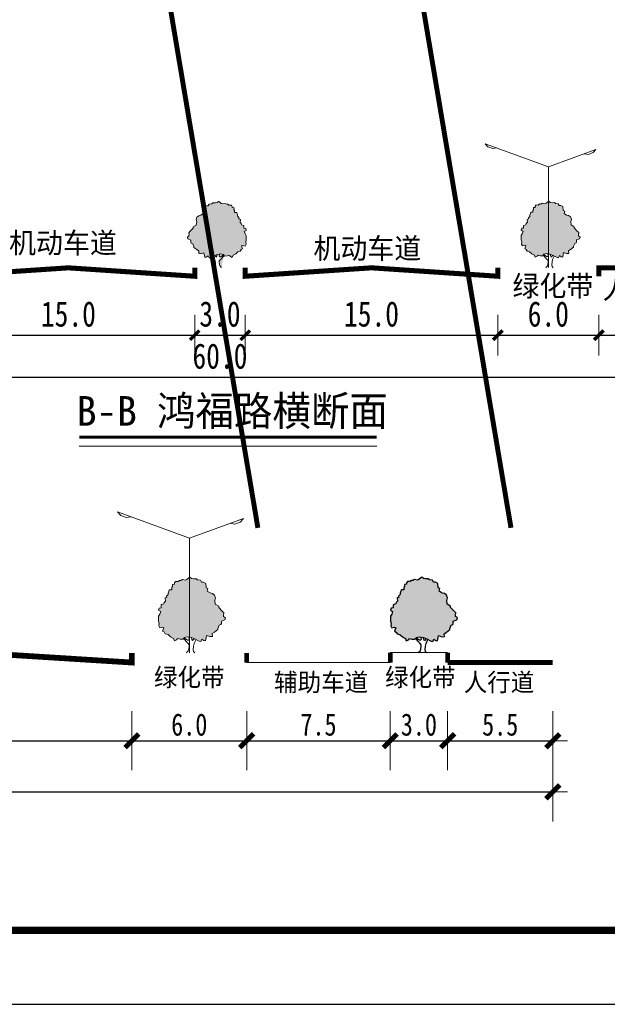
# Model space of a CAD drawing. Extents: x 38389316 to 38391210, y 2479116 to 2480544.
# Tile 4 of 68: x 38389596 to 38389716, y 2479219 to 2479419. Entities that reach past the tile are written whole.
import ezdxf
from ezdxf.enums import TextEntityAlignment as Align

# ---------------------------------------------------------------- set-up
doc = ezdxf.new("R2010")
doc.units = 0
doc.header["$LTSCALE"] = 2
doc.layers.get('0').update_dxf_attribs({"linetype": 'CONTINUOUS', "lineweight": 9})
doc.layers.get('Defpoints').update_dxf_attribs({"linetype": 'CONTINUOUS', "lineweight": 9})
for name, color, linetype in [('110kv高压线', 181, 'CONTINUOUS'), ('DL_道路标注', 7, 'CONTINUOUS'), ('GCD', 8, 'CONTINUOUS'), ('PUB_TITLE', 4, 'CONTINUOUS'), ('修改', 6, 'CONTINUOUS'), ('图例', 3, 'CONTINUOUS'), ('远期红线', 30, 'CONTINUOUS')]:
    doc.layers.add(name, color=color, linetype=linetype)
doc.layers.add('DM-横断面', color=7, linetype='CONTINUOUS', lineweight=9)
doc.styles.add('DIMST', font='txt', dxfattribs={"width": 0.8})
doc.dimstyles.new('ISO-25', dxfattribs={"dimtxt": 3.5, "dimasz": 2.5, "dimexe": 1.25, "dimexo": 0.625, "dimtad": 1, "dimtxsty": 'Standard', "dimblk": 'ARCHTICK', "dimcen": 2.5, "dimadec": 0, "dimazin": 0, "dimtfac": 1, "dimtmove": 0, "dimatfit": 3, "dimfxl": 1, "dimarcsym": 0})

# ---------------------------------------------------------------- blocks, each defined once
blk = doc.blocks.new('路灯')
for p, q in [((-0.008, 5.999), (3.751, 7.367)), ((3.751, 7.367), (3.585, 7.179)), ((-2.827, 7.025), (-0.008, 5.999)), ((-2.662, 6.837), (-2.827, 7.025)), ((-2.38, 6.734), (-2.662, 6.837)), ((-2.133, 6.772), (-2.38, 6.734)), ((3.304, 7.076), (3.056, 7.114)), ((3.585, 7.179), (3.304, 7.076))]:
    blk.add_line(p, q)
at = {"const_width": 0.05}
blk.add_lwpolyline([(-0.008, 0), (-0.008, 5.999)], dxfattribs=at)
at = {"color": 0}
blk.add_lwpolyline([(-1.372, 2.884), (-1.325, 3.022), (-1.208, 3.102), (-1.09, 3.131), (-0.942, 3.23), (-0.974, 3.359), (-0.876, 3.408), (-0.866, 3.635), (-0.741, 3.695), (-0.642, 3.696), (-0.584, 3.795), (-0.427, 3.815), (-0.369, 3.875), (-0.22, 3.865), (-0.113, 3.885), (-0.035, 3.956), (0.027, 3.926), (0.126, 3.839), (0.205, 3.801), (0.362, 3.83), (0.449, 3.783), (0.508, 3.792), (0.579, 3.733), (0.607, 3.725), (0.725, 3.735), (0.776, 3.656), (0.777, 3.589), (0.883, 3.579), (0.876, 3.472), (0.915, 3.413), (0.916, 3.295), (1.043, 3.296), (1.063, 3.218), (1.095, 3.128), (1.104, 3.05), (1.183, 2.963), (1.175, 2.904), (1.262, 2.874), (1.244, 2.708), (1.315, 2.639), (1.335, 2.56), (1.473, 2.522), (1.474, 2.356), (1.581, 2.346), (1.613, 2.228), (1.495, 2.16), (1.544, 2.02), (1.604, 1.914), (1.606, 1.666), (1.579, 1.54), (1.599, 1.411), (1.541, 1.304), (1.392, 1.342), (1.325, 1.31), (1.394, 1.134), (1.307, 1.094), (1.257, 0.995), (1.112, 0.955), (0.983, 0.836), (0.827, 0.756), (0.78, 0.63), (0.67, 0.688), (0.611, 0.746), (0.485, 0.714), (0.327, 0.713), (0.256, 0.811), (0.11, 0.849), (-0.109, 0.808), (-0.285, 0.728), (-0.481, 0.639), (-0.52, 0.608), (-0.598, 0.599), (-0.658, 0.725), (-0.764, 0.645), (-0.854, 0.636), (-0.884, 0.813), (-0.904, 0.911), (-1.081, 0.851), (-1.21, 0.858), (-1.2, 1.007), (-1.318, 1.093), (-1.496, 1.221), (-1.497, 1.28), (-1.568, 1.445), (-1.656, 1.484), (-1.676, 1.543), (-1.676, 1.652), (-1.854, 1.729), (-1.886, 1.827), (-1.796, 1.907), (-1.788, 1.966), (-1.809, 2.095), (-1.72, 2.182), (-1.536, 2.372), (-1.537, 2.439), (-1.361, 2.55), (-1.331, 2.747)], close=True, dxfattribs=at)
for points in [[(-0.29, 0), (-0.221, 0.08), (-0.21, 0.17), (-0.223, 0.346), (-0.252, 0.492), (-0.352, 0.699)], [(-0.254, 0.728), (-0.206, 0.681), (-0.175, 0.642), (-0.128, 0.709), (-0.109, 0.808)], [(0.151, 0), (0.116, 0.054), (0.057, 0.102), (0.025, 0.2), (0.004, 0.348), (0.004, 0.427), (0.082, 0.515), (0.179, 0.614), (0.218, 0.664), (0.296, 0.752)], [(0.02, 0.809), (0.01, 0.711), (0.022, 0.671), (0.1, 0.672), (0.268, 0.783)]]:
    blk.add_lwpolyline(points, dxfattribs=at)
blk = doc.blocks.new('尺寸线1')
for p, q in [((0, 120), (0, -120)), ((-60, 0), (60, 0))]:
    blk.add_line(p, q)
at = {"const_width": 20}
blk.add_lwpolyline([(-28, -28), (28, 28)], dxfattribs=at)
blk = doc.blocks.new('*D42')
at = {"layer": 'Defpoints', "color": 0, "transparency": 16777216}
for p in [(564.72, 684.54), (626.93, 684.54), (626.93, 684.54)]:
    blk.add_point(p, dxfattribs=at)
at = {"layer": 'DM-横断面', "color": 0, "lineweight": -2, "transparency": 16777216}
blk.add_line((564.77, 684.54), (626.88, 684.54), dxfattribs=at)
at = {"layer": 'DM-横断面', "color": 0, "lineweight": -2, "transparency": 16777216, "xscale": 0.05, "yscale": 0.05, "zscale": 0.05, "rotation": 180}
blk.add_blockref('尺寸线1', (564.72, 684.54), dxfattribs=at)
at = {"layer": 'DM-横断面', "color": 0, "lineweight": -2, "transparency": 16777216, "xscale": 0.05, "yscale": 0.05, "zscale": 0.05}
blk.add_blockref('尺寸线1', (626.93, 684.54), dxfattribs=at)
at = {"layer": 'DM-横断面', "color": 0, "transparency": 16777216, "insert": (595.82, 687.79), "char_height": 4.5, "attachment_point": 5, "style": 'DIMST'}
blk.add_mtext('16.0', dxfattribs=at)
blk = doc.blocks.new('*D43')
at = {"layer": 'Defpoints', "color": 0, "transparency": 16777216}
for p in [(626.93, 684.54), (650.26, 684.54), (650.26, 684.54)]:
    blk.add_point(p, dxfattribs=at)
at = {"layer": 'DM-横断面', "color": 0, "lineweight": -2, "transparency": 16777216}
blk.add_line((626.98, 684.54), (650.21, 684.54), dxfattribs=at)
at = {"layer": 'DM-横断面', "color": 0, "lineweight": -2, "transparency": 16777216, "xscale": 0.05, "yscale": 0.05, "zscale": 0.05, "rotation": 180}
blk.add_blockref('尺寸线1', (626.93, 684.54), dxfattribs=at)
at = {"layer": 'DM-横断面', "color": 0, "lineweight": -2, "transparency": 16777216, "xscale": 0.05, "yscale": 0.05, "zscale": 0.05}
blk.add_blockref('尺寸线1', (650.26, 684.54), dxfattribs=at)
at = {"layer": 'DM-横断面', "color": 0, "transparency": 16777216, "insert": (638.59, 687.79), "char_height": 4.5, "attachment_point": 5, "style": 'DIMST'}
blk.add_mtext('6.0', dxfattribs=at)
blk = doc.blocks.new('*D44')
at = {"layer": 'Defpoints', "color": 0, "transparency": 16777216}
for p in [(650.26, 684.54), (679.42, 684.54), (679.42, 684.54)]:
    blk.add_point(p, dxfattribs=at)
at = {"layer": 'DM-横断面', "color": 0, "lineweight": -2, "transparency": 16777216}
blk.add_line((650.31, 684.54), (679.37, 684.54), dxfattribs=at)
at = {"layer": 'DM-横断面', "color": 0, "lineweight": -2, "transparency": 16777216, "xscale": 0.05, "yscale": 0.05, "zscale": 0.05, "rotation": 180}
blk.add_blockref('尺寸线1', (650.26, 684.54), dxfattribs=at)
at = {"layer": 'DM-横断面', "color": 0, "lineweight": -2, "transparency": 16777216, "xscale": 0.05, "yscale": 0.05, "zscale": 0.05}
blk.add_blockref('尺寸线1', (679.42, 684.54), dxfattribs=at)
at = {"layer": 'DM-横断面', "color": 0, "transparency": 16777216, "insert": (664.84, 687.79), "char_height": 4.5, "attachment_point": 5, "style": 'DIMST'}
blk.add_mtext('7.5', dxfattribs=at)
blk = doc.blocks.new('*D45')
at = {"layer": 'Defpoints', "color": 0, "transparency": 16777216}
for p in [(401.42, 674.16), (712.46, 674.16), (712.46, 674.16)]:
    blk.add_point(p, dxfattribs=at)
at = {"layer": 'DM-横断面', "color": 0, "lineweight": -2, "transparency": 16777216}
blk.add_line((401.47, 674.16), (712.41, 674.16), dxfattribs=at)
at = {"layer": 'DM-横断面', "color": 0, "lineweight": -2, "transparency": 16777216, "xscale": 0.05, "yscale": 0.05, "zscale": 0.05, "rotation": 180}
blk.add_blockref('尺寸线1', (401.42, 674.16), dxfattribs=at)
at = {"layer": 'DM-横断面', "color": 0, "lineweight": -2, "transparency": 16777216, "xscale": 0.05, "yscale": 0.05, "zscale": 0.05}
blk.add_blockref('尺寸线1', (712.46, 674.16), dxfattribs=at)
at = {"layer": 'DM-横断面', "color": 0, "transparency": 16777216, "insert": (556.94, 679.29), "char_height": 4.5, "attachment_point": 5, "style": 'DIMST'}
blk.add_mtext('80.0', dxfattribs=at)
blk = doc.blocks.new('*D48')
at = {"layer": 'Defpoints', "color": 0, "transparency": 16777216}
for p in [(679.42, 684.54), (691.08, 684.54), (691.08, 684.54)]:
    blk.add_point(p, dxfattribs=at)
at = {"layer": 'DM-横断面', "color": 0, "lineweight": -2, "transparency": 16777216}
blk.add_line((679.47, 684.54), (691.03, 684.54), dxfattribs=at)
at = {"layer": 'DM-横断面', "color": 0, "lineweight": -2, "transparency": 16777216, "xscale": 0.05, "yscale": 0.05, "zscale": 0.05, "rotation": 180}
blk.add_blockref('尺寸线1', (679.42, 684.54), dxfattribs=at)
at = {"layer": 'DM-横断面', "color": 0, "lineweight": -2, "transparency": 16777216, "xscale": 0.05, "yscale": 0.05, "zscale": 0.05}
blk.add_blockref('尺寸线1', (691.08, 684.54), dxfattribs=at)
at = {"layer": 'DM-横断面', "color": 0, "transparency": 16777216, "insert": (685.25, 687.79), "char_height": 4.5, "attachment_point": 5, "style": 'DIMST'}
blk.add_mtext('3.0', dxfattribs=at)
blk = doc.blocks.new('*D49')
at = {"layer": 'Defpoints', "color": 0, "transparency": 16777216}
for p in [(691.08, 684.54), (712.46, 684.54), (712.46, 684.54)]:
    blk.add_point(p, dxfattribs=at)
at = {"layer": 'DM-横断面', "color": 0, "lineweight": -2, "transparency": 16777216}
blk.add_line((691.13, 684.54), (712.41, 684.54), dxfattribs=at)
at = {"layer": 'DM-横断面', "color": 0, "lineweight": -2, "transparency": 16777216, "xscale": 0.05, "yscale": 0.05, "zscale": 0.05, "rotation": 180}
blk.add_blockref('尺寸线1', (691.08, 684.54), dxfattribs=at)
at = {"layer": 'DM-横断面', "color": 0, "lineweight": -2, "transparency": 16777216, "xscale": 0.05, "yscale": 0.05, "zscale": 0.05}
blk.add_blockref('尺寸线1', (712.46, 684.54), dxfattribs=at)
at = {"layer": 'DM-横断面', "color": 0, "transparency": 16777216, "insert": (701.77, 687.79), "char_height": 4.5, "attachment_point": 5, "style": 'DIMST'}
blk.add_mtext('5.5', dxfattribs=at)
blk = doc.blocks.new('*D21')
at = {"layer": 'Defpoints', "color": 0, "transparency": 16777216}
for p in [(38391315.62, 2479488.24), (38391345.62, 2479488.24), (38391345.62, 2479488.24)]:
    blk.add_point(p, dxfattribs=at)
at = {"layer": 'DM-横断面', "color": 0, "lineweight": -2, "transparency": 16777216}
blk.add_line((38391315.66, 2479488.24), (38391345.58, 2479488.24), dxfattribs=at)
at = {"layer": 'DM-横断面', "color": 0, "lineweight": -2, "transparency": 16777216, "xscale": 0.04, "yscale": 0.04, "zscale": 0.04, "rotation": 180}
blk.add_blockref('尺寸线1', (38391315.62, 2479488.24), dxfattribs=at)
at = {"layer": 'DM-横断面', "color": 0, "lineweight": -2, "transparency": 16777216, "xscale": 0.04, "yscale": 0.04, "zscale": 0.04}
blk.add_blockref('尺寸线1', (38391345.62, 2479488.24), dxfattribs=at)
at = {"layer": 'DM-横断面', "color": 0, "transparency": 16777216, "insert": (38391330.62, 2479493.24), "char_height": 6, "attachment_point": 5, "style": 'DIMST'}
blk.add_mtext('7.5', dxfattribs=at)
blk = doc.blocks.new('*D22')
at = {"layer": 'Defpoints', "color": 0, "transparency": 16777216}
for p in [(38391345.62, 2479488.24), (38391369.62, 2479488.24), (38391369.62, 2479488.24)]:
    blk.add_point(p, dxfattribs=at)
at = {"layer": 'DM-横断面', "color": 0, "lineweight": -2, "transparency": 16777216}
blk.add_line((38391345.66, 2479488.24), (38391369.58, 2479488.24), dxfattribs=at)
at = {"layer": 'DM-横断面', "color": 0, "lineweight": -2, "transparency": 16777216, "xscale": 0.04, "yscale": 0.04, "zscale": 0.04, "rotation": 180}
blk.add_blockref('尺寸线1', (38391345.62, 2479488.24), dxfattribs=at)
at = {"layer": 'DM-横断面', "color": 0, "lineweight": -2, "transparency": 16777216, "xscale": 0.04, "yscale": 0.04, "zscale": 0.04}
blk.add_blockref('尺寸线1', (38391369.62, 2479488.24), dxfattribs=at)
at = {"layer": 'DM-横断面', "color": 0, "transparency": 16777216, "insert": (38391357.62, 2479493.24), "char_height": 6, "attachment_point": 5, "style": 'DIMST'}
blk.add_mtext('6.0', dxfattribs=at)
blk = doc.blocks.new('*D23')
at = {"layer": 'Defpoints', "color": 0, "transparency": 16777216}
for p in [(38391369.62, 2479488.24), (38391429.62, 2479488.24), (38391429.62, 2479488.24)]:
    blk.add_point(p, dxfattribs=at)
at = {"layer": 'DM-横断面', "color": 0, "lineweight": -2, "transparency": 16777216}
blk.add_line((38391369.66, 2479488.24), (38391429.58, 2479488.24), dxfattribs=at)
at = {"layer": 'DM-横断面', "color": 0, "lineweight": -2, "transparency": 16777216, "xscale": 0.04, "yscale": 0.04, "zscale": 0.04, "rotation": 180}
blk.add_blockref('尺寸线1', (38391369.62, 2479488.24), dxfattribs=at)
at = {"layer": 'DM-横断面', "color": 0, "lineweight": -2, "transparency": 16777216, "xscale": 0.04, "yscale": 0.04, "zscale": 0.04}
blk.add_blockref('尺寸线1', (38391429.62, 2479488.24), dxfattribs=at)
at = {"layer": 'DM-横断面', "color": 0, "transparency": 16777216, "insert": (38391399.62, 2479493.24), "char_height": 6, "attachment_point": 5, "style": 'DIMST'}
blk.add_mtext('15.0', dxfattribs=at)
blk = doc.blocks.new('*D24')
at = {"layer": 'Defpoints', "color": 0, "transparency": 16777216}
for p in [(38391429.62, 2479488.24), (38391441.62, 2479488.24), (38391441.62, 2479488.24)]:
    blk.add_point(p, dxfattribs=at)
at = {"layer": 'DM-横断面', "color": 0, "lineweight": -2, "transparency": 16777216}
for p, q in [((38391429.58, 2479488.24), (38391429.54, 2479488.24)), ((38391429.62, 2479488.24), (38391441.62, 2479488.24)), ((38391441.66, 2479488.24), (38391441.7, 2479488.24))]:
    blk.add_line(p, q, dxfattribs=at)
at = {"layer": 'DM-横断面', "color": 0, "lineweight": -2, "transparency": 16777216, "xscale": 0.04, "yscale": 0.04, "zscale": 0.04}
blk.add_blockref('尺寸线1', (38391429.62, 2479488.24), dxfattribs=at)
at = {"layer": 'DM-横断面', "color": 0, "lineweight": -2, "transparency": 16777216, "xscale": 0.04, "yscale": 0.04, "zscale": 0.04, "rotation": 180}
blk.add_blockref('尺寸线1', (38391441.62, 2479488.24), dxfattribs=at)
at = {"layer": 'DM-横断面', "color": 0, "transparency": 16777216, "insert": (38391435.62, 2479493.24), "char_height": 6, "attachment_point": 5, "style": 'DIMST'}
blk.add_mtext('3.0', dxfattribs=at)
blk = doc.blocks.new('*D25')
at = {"layer": 'Defpoints', "color": 0, "transparency": 16777216}
for p in [(38391441.62, 2479488.24), (38391501.62, 2479488.24), (38391501.62, 2479488.24)]:
    blk.add_point(p, dxfattribs=at)
at = {"layer": 'DM-横断面', "color": 0, "lineweight": -2, "transparency": 16777216}
blk.add_line((38391441.66, 2479488.24), (38391501.58, 2479488.24), dxfattribs=at)
at = {"layer": 'DM-横断面', "color": 0, "lineweight": -2, "transparency": 16777216, "xscale": 0.04, "yscale": 0.04, "zscale": 0.04, "rotation": 180}
blk.add_blockref('尺寸线1', (38391441.62, 2479488.24), dxfattribs=at)
at = {"layer": 'DM-横断面', "color": 0, "lineweight": -2, "transparency": 16777216, "xscale": 0.04, "yscale": 0.04, "zscale": 0.04}
blk.add_blockref('尺寸线1', (38391501.62, 2479488.24), dxfattribs=at)
at = {"layer": 'DM-横断面', "color": 0, "transparency": 16777216, "insert": (38391471.62, 2479493.24), "char_height": 6, "attachment_point": 5, "style": 'DIMST'}
blk.add_mtext('15.0', dxfattribs=at)
blk = doc.blocks.new('*D26')
at = {"layer": 'Defpoints', "color": 0, "transparency": 16777216}
for p in [(38391501.62, 2479488.24), (38391525.62, 2479488.24), (38391525.62, 2479488.24)]:
    blk.add_point(p, dxfattribs=at)
at = {"layer": 'DM-横断面', "color": 0, "lineweight": -2, "transparency": 16777216}
blk.add_line((38391501.66, 2479488.24), (38391525.58, 2479488.24), dxfattribs=at)
at = {"layer": 'DM-横断面', "color": 0, "lineweight": -2, "transparency": 16777216, "xscale": 0.04, "yscale": 0.04, "zscale": 0.04, "rotation": 180}
blk.add_blockref('尺寸线1', (38391501.62, 2479488.24), dxfattribs=at)
at = {"layer": 'DM-横断面', "color": 0, "lineweight": -2, "transparency": 16777216, "xscale": 0.04, "yscale": 0.04, "zscale": 0.04}
blk.add_blockref('尺寸线1', (38391525.62, 2479488.24), dxfattribs=at)
at = {"layer": 'DM-横断面', "color": 0, "transparency": 16777216, "insert": (38391513.62, 2479493.24), "char_height": 6, "attachment_point": 5, "style": 'DIMST'}
blk.add_mtext('6.0', dxfattribs=at)
blk = doc.blocks.new('*D27')
at = {"layer": 'Defpoints', "color": 0, "transparency": 16777216}
for p in [(38391525.62, 2479488.24), (38391555.62, 2479488.24), (38391555.62, 2479488.24)]:
    blk.add_point(p, dxfattribs=at)
at = {"layer": 'DM-横断面', "color": 0, "lineweight": -2, "transparency": 16777216}
blk.add_line((38391525.66, 2479488.24), (38391555.58, 2479488.24), dxfattribs=at)
at = {"layer": 'DM-横断面', "color": 0, "lineweight": -2, "transparency": 16777216, "xscale": 0.04, "yscale": 0.04, "zscale": 0.04, "rotation": 180}
blk.add_blockref('尺寸线1', (38391525.62, 2479488.24), dxfattribs=at)
at = {"layer": 'DM-横断面', "color": 0, "lineweight": -2, "transparency": 16777216, "xscale": 0.04, "yscale": 0.04, "zscale": 0.04}
blk.add_blockref('尺寸线1', (38391555.62, 2479488.24), dxfattribs=at)
at = {"layer": 'DM-横断面', "color": 0, "transparency": 16777216, "insert": (38391540.62, 2479493.24), "char_height": 6, "attachment_point": 5, "style": 'DIMST'}
blk.add_mtext('7.5', dxfattribs=at)
blk = doc.blocks.new('*D28')
at = {"layer": 'Defpoints', "color": 0, "transparency": 16777216}
for p in [(38391315.62, 2479478.24), (38391555.62, 2479478.24), (38391555.62, 2479478.24)]:
    blk.add_point(p, dxfattribs=at)
at = {"layer": 'DM-横断面', "color": 0, "lineweight": -2, "transparency": 16777216}
blk.add_line((38391315.66, 2479478.24), (38391555.58, 2479478.24), dxfattribs=at)
at = {"layer": 'DM-横断面', "color": 0, "lineweight": -2, "transparency": 16777216, "xscale": 0.04, "yscale": 0.04, "zscale": 0.04, "rotation": 180}
blk.add_blockref('尺寸线1', (38391315.62, 2479478.24), dxfattribs=at)
at = {"layer": 'DM-横断面', "color": 0, "lineweight": -2, "transparency": 16777216, "xscale": 0.04, "yscale": 0.04, "zscale": 0.04}
blk.add_blockref('尺寸线1', (38391555.62, 2479478.24), dxfattribs=at)
at = {"layer": 'DM-横断面', "color": 0, "transparency": 16777216, "insert": (38391435.62, 2479483.24), "char_height": 6, "attachment_point": 5, "style": 'DIMST'}
blk.add_mtext('60.0', dxfattribs=at)
blk = doc.blocks.new('道路树')
at = {"color": 0}
blk.add_lwpolyline([(-1.372, 2.884), (-1.325, 3.022), (-1.208, 3.102), (-1.09, 3.131), (-0.942, 3.23), (-0.974, 3.359), (-0.876, 3.408), (-0.866, 3.635), (-0.741, 3.695), (-0.642, 3.696), (-0.584, 3.795), (-0.427, 3.815), (-0.369, 3.875), (-0.22, 3.865), (-0.113, 3.885), (-0.035, 3.956), (0.027, 3.926), (0.126, 3.839), (0.205, 3.801), (0.362, 3.83), (0.449, 3.783), (0.508, 3.792), (0.579, 3.733), (0.607, 3.725), (0.725, 3.735), (0.776, 3.656), (0.777, 3.589), (0.883, 3.579), (0.876, 3.472), (0.915, 3.413), (0.916, 3.295), (1.043, 3.296), (1.063, 3.218), (1.095, 3.128), (1.104, 3.05), (1.183, 2.963), (1.175, 2.904), (1.262, 2.874), (1.244, 2.708), (1.315, 2.639), (1.335, 2.56), (1.473, 2.522), (1.474, 2.356), (1.581, 2.346), (1.613, 2.228), (1.495, 2.16), (1.544, 2.02), (1.604, 1.914), (1.606, 1.666), (1.579, 1.54), (1.599, 1.411), (1.541, 1.304), (1.392, 1.342), (1.325, 1.31), (1.394, 1.134), (1.307, 1.094), (1.257, 0.995), (1.112, 0.955), (0.983, 0.836), (0.827, 0.756), (0.78, 0.63), (0.67, 0.688), (0.611, 0.746), (0.485, 0.714), (0.327, 0.713), (0.256, 0.811), (0.11, 0.849), (-0.109, 0.808), (-0.285, 0.728), (-0.481, 0.639), (-0.52, 0.608), (-0.598, 0.599), (-0.658, 0.725), (-0.764, 0.645), (-0.854, 0.636), (-0.884, 0.813), (-0.904, 0.911), (-1.081, 0.851), (-1.21, 0.858), (-1.2, 1.007), (-1.318, 1.093), (-1.496, 1.221), (-1.497, 1.28), (-1.568, 1.445), (-1.656, 1.484), (-1.676, 1.543), (-1.676, 1.652), (-1.854, 1.729), (-1.886, 1.827), (-1.796, 1.907), (-1.788, 1.966), (-1.809, 2.095), (-1.72, 2.182), (-1.536, 2.372), (-1.537, 2.439), (-1.361, 2.55), (-1.331, 2.747)], close=True, dxfattribs=at)
for points in [[(-0.279, 0.012), (-0.221, 0.08), (-0.21, 0.17), (-0.223, 0.346), (-0.252, 0.492), (-0.352, 0.699)], [(-0.254, 0.728), (-0.206, 0.681), (-0.175, 0.642), (-0.128, 0.709), (-0.109, 0.808)], [(0.136, 0.024), (0.116, 0.054), (0.057, 0.102), (0.025, 0.2), (0.004, 0.348), (0.004, 0.427), (0.082, 0.515), (0.179, 0.614), (0.218, 0.664), (0.296, 0.752)], [(0.02, 0.809), (0.01, 0.711), (0.022, 0.671), (0.1, 0.672), (0.268, 0.783)]]:
    blk.add_lwpolyline(points, dxfattribs=at)
blk = doc.blocks.new('A$C36B43F05')
at = {"layer": 'PUB_TITLE'}
blk.add_lwpolyline([(0, 0), (126150, 0), (126150, 178350), (0, 178350)], close=True, dxfattribs=at)
at = {"layer": 'PUB_TITLE', "const_width": 150}
blk.add_lwpolyline([(1500, 1500), (124650, 1500), (124650, 174600), (1500, 174600)], close=True, dxfattribs=at)
blk = doc.blocks.new('A$C25026723')
at = {"layer": '修改'}
blk.add_blockref('A$C36B43F05', (0, 0), dxfattribs=at)
blk = doc.blocks.new('A-A-1')
h = blk.add_hatch(color=94)
h.dxf.hatch_style = 1
h.paths.add_polyline_path([(638.62, 717.7), (638.49, 717.63), (637.91, 717.12), (637.19, 717.26), (636.85, 717.07), (636.62, 717.11), (636.3, 716.84), (635.77, 716.89), (635.58, 716.58), (635.57, 716.32), (635.16, 716.28), (635.19, 715.86), (635.03, 715.64), (635.03, 715.18), (634.54, 715.18), (634.46, 714.88), (634.34, 714.53), (634.3, 714.22), (633.99, 713.89), (634.02, 713.66), (633.68, 713.54), (633.76, 712.9), (633.48, 712.62), (633.4, 712.32), (632.87, 712.17), (632.86, 711.53), (632.45, 711.49), (632.32, 711.03), (632.78, 710.76), (632.59, 710.22), (632.36, 709.81), (632.35, 708.85), (632.45, 708.35), (632.37, 707.85), (632.6, 707.44), (633.18, 707.58), (633.44, 707.46), (633.17, 706.78), (633.51, 706.62), (633.7, 706.24), (634.27, 706.08), (634.77, 705.62), (635.38, 705.31), (635.56, 704.81), (635.99, 705.04), (636.22, 705.27), (636.71, 705.14), (637.32, 705.14), (637.6, 705.52), (638.16, 705.67), (638.62, 705.58)])
h.paths.add_polyline_path([(644.57, 711.85), (643.88, 712.28), (643.77, 713.05), (643.93, 713.58), (643.74, 714.12), (643.29, 714.43), (642.83, 714.54), (642.25, 714.93), (642.38, 715.43), (642, 715.61), (641.96, 716.5), (641.47, 716.73), (641.09, 716.74), (640.86, 717.12), (640.25, 717.2), (640.03, 717.43), (639.14, 717.37), (638.73, 717.75), (638.62, 717.7), (638.62, 705.58), (639.01, 705.51), (639.7, 705.2), (640.77, 704.71), (640.92, 704.7), (641.15, 705.18), (641.56, 704.88), (641.91, 704.84), (642.09, 705.91), (642.79, 705.67), (643.3, 705.7), (643.26, 706.28), (643.72, 706.62), (644.41, 707.11), (644.41, 707.34), (644.69, 707.98), (645.03, 708.13), (645.11, 708.36), (645.11, 708.79), (645.8, 709.09), (645.92, 709.47), (645.52, 709.83), (645.63, 710.51), (645.28, 710.85), (644.56, 711.59)])
blk.add_hatch(color=94).paths.add_polyline_path([(691.06, 713.58), (690.88, 714.12), (690.42, 714.43), (689.96, 714.54), (689.39, 714.93), (689.51, 715.43), (689.13, 715.61), (689.09, 716.5), (688.6, 716.73), (688.22, 716.74), (688, 717.12), (687.38, 717.2), (687.16, 717.43), (686.58, 717.39), (686.16, 717.47), (685.86, 717.75), (685.62, 717.63), (685.23, 717.29), (684.93, 717.14), (684.32, 717.26), (683.98, 717.07), (683.75, 717.11), (683.47, 716.88), (683.36, 716.85), (682.91, 716.89), (682.71, 716.58), (682.71, 716.32), (682.29, 716.28), (682.32, 715.86), (682.16, 715.64), (682.16, 715.18), (681.67, 715.18), (681.59, 714.88), (681.47, 714.53), (681.43, 714.22), (681.12, 713.89), (681.16, 713.66), (680.82, 713.54), (680.89, 712.9), (680.61, 712.62), (680.53, 712.32), (680, 712.17), (679.99, 711.53), (679.58, 711.49), (679.45, 711.03), (679.91, 710.76), (679.72, 710.22), (679.49, 709.81), (679.48, 708.85), (679.59, 708.35), (679.51, 707.85), (679.73, 707.44), (680.31, 707.58), (680.57, 707.46), (680.31, 706.78), (680.64, 706.62), (680.84, 706.24), (681.4, 706.08), (681.9, 705.62), (682.51, 705.31), (682.69, 704.81), (683.12, 705.04), (683.35, 705.27), (683.84, 705.14), (684.45, 705.14), (684.73, 705.52), (685.3, 705.67), (686.15, 705.51), (686.83, 705.2), (687.59, 704.85), (687.75, 704.73), (688.05, 704.7), (688.28, 705.18), (688.7, 704.88), (689.05, 704.84), (689.16, 705.53), (689.24, 705.91), (689.93, 705.67), (690.43, 705.7), (690.39, 706.28), (690.85, 706.62), (691.54, 707.11), (691.54, 707.34), (691.82, 707.98), (692.16, 708.13), (692.24, 708.36), (692.24, 708.79), (692.93, 709.09), (693.06, 709.47), (692.71, 709.78), (692.68, 710.01), (692.76, 710.51), (692.41, 710.85), (691.7, 711.59), (691.7, 711.85), (691.01, 712.28), (690.9, 713.05)])
at = {"color": 0}
for p, q in [((682.71, 716.32), (682.29, 716.28)), ((682.29, 716.28), (682.32, 715.86)), ((682.91, 716.89), (682.71, 716.58)), ((682.71, 716.58), (682.71, 716.32)), ((683.36, 716.85), (682.91, 716.89)), ((683.47, 716.88), (683.36, 716.85)), ((683.75, 717.11), (683.47, 716.88)), ((683.98, 717.07), (683.75, 717.11)), ((684.32, 717.26), (683.98, 717.07)), ((684.93, 717.14), (684.32, 717.26)), ((685.23, 717.29), (684.93, 717.14)), ((685.62, 717.63), (685.23, 717.29)), ((685.86, 717.75), (685.62, 717.63)), ((686.16, 717.47), (685.86, 717.75)), ((686.58, 717.39), (686.16, 717.47)), ((687.16, 717.43), (686.58, 717.39)), ((687.38, 717.2), (687.16, 717.43)), ((688, 717.12), (687.38, 717.2)), ((688.22, 716.74), (688, 717.12)), ((688.6, 716.73), (688.22, 716.74)), ((689.09, 716.5), (688.6, 716.73)), ((689.13, 715.61), (689.09, 716.5)), ((681.43, 714.22), (681.12, 713.89)), ((681.47, 714.53), (681.43, 714.22)), ((681.59, 714.88), (681.47, 714.53)), ((681.67, 715.18), (681.59, 714.88)), ((682.16, 715.18), (681.67, 715.18)), ((682.32, 715.86), (682.16, 715.64)), ((682.16, 715.64), (682.16, 715.18)), ((689.51, 715.43), (689.13, 715.61)), ((689.39, 714.93), (689.51, 715.43)), ((689.96, 714.54), (689.39, 714.93)), ((690.42, 714.43), (689.96, 714.54)), ((690.88, 714.12), (690.42, 714.43)), ((691.06, 713.58), (690.88, 714.12)), ((680, 712.17), (679.99, 711.53)), ((680.53, 712.32), (680, 712.17)), ((680.61, 712.62), (680.53, 712.32)), ((680.89, 712.9), (680.61, 712.62)), ((681.16, 713.66), (680.82, 713.54)), ((680.82, 713.54), (680.89, 712.9)), ((681.12, 713.89), (681.16, 713.66)), ((690.9, 713.05), (691.06, 713.58)), ((691.01, 712.28), (690.9, 713.05)), ((691.7, 711.85), (691.01, 712.28)), ((679.58, 711.49), (679.45, 711.03)), ((679.45, 711.03), (679.91, 710.76)), ((679.72, 710.22), (679.49, 709.81)), ((679.99, 711.53), (679.58, 711.49)), ((679.91, 710.76), (679.72, 710.22)), ((691.7, 711.59), (691.7, 711.85)), ((692.41, 710.85), (691.7, 711.59)), ((692.76, 710.51), (692.41, 710.85)), ((692.68, 710.01), (692.76, 710.51)), ((692.71, 709.78), (692.68, 710.01)), ((679.49, 709.81), (679.48, 708.85)), ((679.48, 708.85), (679.59, 708.35)), ((679.59, 708.35), (679.51, 707.85)), ((691.54, 707.34), (691.82, 707.98)), ((691.82, 707.98), (692.16, 708.13)), ((692.16, 708.13), (692.24, 708.36)), ((692.24, 708.79), (692.93, 709.09)), ((692.24, 708.36), (692.24, 708.79)), ((693.06, 709.47), (692.71, 709.78)), ((692.93, 709.09), (693.06, 709.47)), ((679.51, 707.85), (679.73, 707.44)), ((679.73, 707.44), (680.31, 707.58)), ((680.31, 707.58), (680.57, 707.46)), ((680.57, 707.46), (680.31, 706.78)), ((680.31, 706.78), (680.64, 706.62)), ((680.64, 706.62), (680.84, 706.24)), ((680.84, 706.24), (681.4, 706.08)), ((681.4, 706.08), (681.9, 705.62)), ((690.39, 706.28), (690.85, 706.62)), ((690.43, 705.7), (690.39, 706.28)), ((690.85, 706.62), (691.54, 707.11)), ((691.54, 707.11), (691.54, 707.34)), ((681.9, 705.62), (682.51, 705.31)), ((682.51, 705.31), (682.69, 704.81)), ((682.69, 704.81), (683.12, 705.04)), ((683.12, 705.04), (683.35, 705.27)), ((683.35, 705.27), (683.84, 705.14)), ((683.84, 705.14), (684.45, 705.14)), ((684.45, 705.14), (684.73, 705.52)), ((684.88, 704.95), (684.57, 705.29)), ((685.33, 704.98), (684.68, 705.41)), ((684.73, 705.52), (685.3, 705.67)), ((685.03, 704.75), (684.88, 704.95)), ((685.41, 704.37), (685.03, 704.75)), ((685.3, 705.67), (686.15, 705.51)), ((685.64, 704.98), (685.33, 704.98)), ((685.71, 704.03), (685.41, 704.37)), ((685.64, 705.51), (685.69, 705.13)), ((685.69, 705.13), (685.64, 704.98)), ((685.71, 703.72), (685.71, 704.03)), ((686.22, 705.12), (686.15, 705.51)), ((686.15, 705.51), (686.83, 705.2)), ((686.4, 704.86), (686.22, 705.12)), ((686.52, 705.01), (686.4, 704.86)), ((686.71, 705.2), (686.52, 705.01)), ((686.59, 703.71), (686.7, 704.28)), ((686.7, 704.28), (687.09, 705.08)), ((686.83, 705.2), (687.59, 704.85)), ((687.59, 704.85), (687.75, 704.73)), ((687.75, 704.73), (688.05, 704.7)), ((688.05, 704.7), (688.28, 705.18)), ((688.28, 705.18), (688.7, 704.88)), ((688.7, 704.88), (689.05, 704.84)), ((689.05, 704.84), (689.16, 705.53)), ((689.16, 705.53), (689.24, 705.91)), ((689.24, 705.91), (689.93, 705.67)), ((689.93, 705.67), (690.43, 705.7)), ((685.14, 702.37), (685.27, 702.58)), ((685.27, 702.58), (685.5, 702.76)), ((685.5, 702.76), (685.63, 703.14)), ((685.63, 703.14), (685.71, 703.72)), ((686.54, 703.03), (686.59, 703.71)), ((686.58, 702.68), (686.54, 703.03)), ((686.85, 702.37), (686.58, 702.68))]:
    blk.add_line(p, q, dxfattribs=at)
at = {"layer": 'DM-横断面'}
for p, q in [((691.08, 702.43), (679.42, 702.43)), ((650.26, 700.42), (679.42, 700.42))]:
    blk.add_line(p, q, dxfattribs=at)
blk.add_lwpolyline([(463.63, 702.37, 0, 0, 0), (463.63, 702.37, 1.17, 1.17, 0), (463.63, 702.37, 1.17, 1.17, 0), (463.63, 700.42, 1.17, 1.17, 0), (463.63, 700.42, 1.17, 1.17, 0), (463.63, 702.37, 0, 0, 0), (486.96, 702.37, 1.17, 1.17, 0), (486.96, 700.42, 1.17, 1.17, 0), (518.06, 702.37, 1.17, 1.17, 0), (549.17, 700.42, 1.17, 1.17, 0), (549.17, 702.37, 0, 0, 0), (564.72, 702.37, 1.17, 1.17, 0), (564.72, 700.42, 1.17, 1.17, 0), (595.82, 702.37, 1.17, 1.17, 0), (626.93, 700.42, 1.17, 1.17, 0), (626.93, 702.37, 0, 0, 0), (650.26, 702.37, 1.17, 1.17, 0), (650.26, 702.37, 1.17, 1.17, 0), (650.26, 702.37, 1.17, 1.17, 0), (650.26, 702.37, 1.17, 1.17, 0), (650.26, 702.37, 0, 0, 0), (650.26, 702.37, 0, 0, 0)], format="xyseb", dxfattribs=at)
at = {"layer": 'DM-横断面', "const_width": 0.972}
for points in [[(650.26, 702.37), (650.26, 700.42), (650.26, 700.42)], [(679.42, 700.42), (679.42, 702.43), (679.42, 702.43), (679.42, 702.43), (679.42, 702.43), (679.42, 702.43)], [(691.08, 700.42), (691.08, 702.43), (691.08, 702.43), (691.08, 702.43), (691.08, 702.43), (691.08, 702.43)], [(691.08, 700.42), (691.08, 700.42), (712.46, 700.42)]]:
    blk.add_lwpolyline(points, dxfattribs=at)
at = {"layer": 'DM-横断面', "xscale": -3.888000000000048, "yscale": 3.887999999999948, "zscale": 3.888000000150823}
blk.add_blockref('路灯', (638.59, 702.37), dxfattribs=at)
at = {"layer": 'DM-横断面'}
for s, p in [('绿化带', (638.59, 697.42)), ('辅助车道', (665.38, 696.41)), ('绿化带', (685.54, 697.42)), ('人行道', (701.52, 696.41))]:
    blk.add_text(s, height=3.674, dxfattribs=at).set_placement(p, align=Align.MIDDLE_CENTER)
for base, p1, p2, text, picture, middle in [((626.93, 684.54), (564.72, 684.54), (626.93, 684.54), '16.0', '*D42', (595.82, 687.79)), ((650.26, 684.54), (626.93, 684.54), (650.26, 684.54), '6.0', '*D43', (638.59, 687.79)), ((679.42, 684.54), (650.26, 684.54), (679.42, 684.54), '7.5', '*D44', (664.84, 687.79)), ((691.08, 684.54), (679.42, 684.54), (691.08, 684.54), '3.0', '*D48', (685.25, 687.79)), ((712.46, 684.54), (691.08, 684.54), (712.46, 684.54), '5.5', '*D49', (701.77, 687.79)), ((712.46, 674.16), (401.42, 674.16), (712.46, 674.16), '80.0', '*D45', (556.94, 679.29))]:
    dim = blk.add_linear_dim(base=base, p1=p1, p2=p2, text=text, dimstyle='ISO-25', override={"dimtxt": 4.5, "dimasz": 0.05, "dimexe": 0, "dimexo": 0, "dimgap": 1, "dimdec": 1, "dimdsep": 46, "dimtxsty": 'DIMST', "dimblk": '尺寸线1', "dimcen": 0, "dimdle": 1, "dimtix": 1, "dimtmove": 2}, dxfattribs=at)
    dim.commit()
    dim.dimension.update_dxf_attribs({"geometry": picture, "text_midpoint": middle, "dimtype": 128})
blk = doc.blocks.new('hgdhfdg')
at = {"layer": 'DM-横断面'}
blk.add_lwpolyline([(38391315.62, 2479504.24, 0, 0, 0), (38391315.62, 2479504.24, 1.2, 1.2, 0), (38391345.62, 2479504.24, 1.2, 1.2, 0), (38391345.62, 2479502.24, 1.2, 1.2, 0), (38391345.62, 2479502.24, 1.2, 1.2, 0), (38391345.62, 2479504.24, 0, 0, 0), (38391369.62, 2479504.24, 1.2, 1.2, 0), (38391369.62, 2479502.24, 1.2, 1.2, 0), (38391399.62, 2479504.24, 1.2, 1.2, 0), (38391429.62, 2479502.24, 1.2, 1.2, 0), (38391429.62, 2479504.24, 0, 0, 0), (38391441.62, 2479504.24, 1.2, 1.2, 0), (38391441.62, 2479502.24, 1.2, 1.2, 0), (38391471.62, 2479504.24, 1.2, 1.2, 0), (38391501.62, 2479502.24, 1.2, 1.2, 0), (38391501.62, 2479504.24, 0, 0, 0), (38391525.62, 2479504.24, 1.2, 1.2, 0), (38391525.62, 2479502.24, 1.2, 1.2, 0), (38391525.62, 2479502.24, 1.2, 1.2, 0), (38391525.62, 2479504.24, 1.2, 1.2, 0), (38391555.62, 2479504.24, 0, 0, 0), (38391555.62, 2479504.24, 0, 0, 0)], format="xyseb", dxfattribs=at)
at = {"layer": 'DM-横断面', "yscale": 4, "zscale": 4}
for p, xscale in [((38391357.62, 2479504.24), 4), ((38391513.62, 2479504.24), -4)]:
    blk.add_blockref('路灯', p, dxfattribs=dict(at, xscale=xscale))
at = {"layer": 'DM-横断面'}
for base, p1, p2, text, picture, middle in [((38391345.62, 2479488.24), (38391315.62, 2479488.24), (38391345.62, 2479488.24), '7.5', '*D21', (38391330.62, 2479493.24)), ((38391369.62, 2479488.24), (38391345.62, 2479488.24), (38391369.62, 2479488.24), '6.0', '*D22', (38391357.62, 2479493.24)), ((38391429.62, 2479488.24), (38391369.62, 2479488.24), (38391429.62, 2479488.24), '15.0', '*D23', (38391399.62, 2479493.24)), ((38391441.62, 2479488.24), (38391429.62, 2479488.24), (38391441.62, 2479488.24), '3.0', '*D24', (38391435.62, 2479493.24)), ((38391501.62, 2479488.24), (38391441.62, 2479488.24), (38391501.62, 2479488.24), '15.0', '*D25', (38391471.62, 2479493.24)), ((38391525.62, 2479488.24), (38391501.62, 2479488.24), (38391525.62, 2479488.24), '6.0', '*D26', (38391513.62, 2479493.24)), ((38391555.62, 2479488.24), (38391525.62, 2479488.24), (38391555.62, 2479488.24), '7.5', '*D27', (38391540.62, 2479493.24)), ((38391555.62, 2479478.24), (38391315.62, 2479478.24), (38391555.62, 2479478.24), '60.0', '*D28', (38391435.62, 2479483.24))]:
    dim = blk.add_linear_dim(base=base, p1=p1, p2=p2, text=text, dimstyle='ISO-25', override={"dimscale": 1, "dimtxt": 6, "dimasz": 0.04, "dimexe": 0, "dimexo": 0, "dimgap": 2, "dimtad": 1, "dimjust": 0, "dimtih": 0, "dimtoh": 0, "dimdec": 1, "dimlfac": 1, "dimdsep": 46, "dimtxsty": 'DIMST', "dimblk": '尺寸线1', "dimsah": 0, "dimtsz": 0, "dimcen": 0, "dimdle": 1, "dimse1": 0, "dimse2": 0, "dimsd1": 0, "dimsd2": 0, "dimtol": 0, "dimtix": 1, "dimtofl": 1, "dimtmove": 2, "dimatfit": 3}, dxfattribs=at)
    dim.commit()
    dim.dimension.update_dxf_attribs({"geometry": picture, "text_midpoint": middle, "dimtype": 128})
blk = doc.blocks.new('B-B')
h = blk.add_hatch(color=94)
h.dxf.hatch_style = 1
h.paths.add_polyline_path([(675.89, 535.44), (675.83, 535.47), (675.63, 535.29), (675.37, 535.24), (675, 535.27), (674.85, 535.12), (674.46, 535.07), (674.32, 534.82), (674.07, 534.82), (673.76, 534.67), (673.74, 534.11), (673.49, 533.98), (673.57, 533.66), (673.2, 533.42), (672.91, 533.34), (672.62, 533.15), (672.5, 532.8), (672.6, 532.46), (672.53, 531.97), (672.09, 531.7), (672.09, 531.53), (671.42, 530.83), (671.48, 530.4), (671.22, 530.17), (671.3, 529.93), (671.74, 529.74), (671.75, 529.46), (671.8, 529.32), (672.01, 529.22), (672.28, 528.6), (672.64, 528.35), (672.93, 528.13), (672.91, 527.76), (673.23, 527.74), (673.67, 527.89), (673.72, 527.65), (673.79, 527.21), (674.01, 527.23), (674.28, 527.43), (674.43, 527.12), (674.62, 527.14), (674.72, 527.22), (675.21, 527.44), (675.89, 527.75)])
h.paths.add_polyline_path([(679.93, 531.17), (679.85, 531.46), (679.58, 531.49), (679.58, 531.9), (679.24, 532), (679.19, 532.19), (679.01, 532.36), (679.06, 532.78), (678.84, 532.85), (678.86, 533), (678.66, 533.21), (678.64, 533.41), (678.49, 533.83), (678.2, 533.83), (678.19, 534.12), (678.09, 534.27), (678.11, 534.53), (677.85, 534.56), (677.85, 534.72), (677.72, 534.92), (677.38, 534.89), (677.18, 535.06), (677.03, 535.04), (676.82, 535.16), (676.35, 535.07), (675.98, 535.39), (675.89, 535.44), (675.89, 527.68), (676.19, 527.74), (676.74, 527.6), (676.66, 527.5), (676.73, 527.4), (677.12, 527.4), (677.43, 527.48), (677.58, 527.34), (677.86, 527.19), (677.97, 527.51), (678.36, 527.71), (678.68, 528), (679.04, 528.1), (679.31, 528.63), (679.21, 528.89), (679.38, 528.97), (679.75, 528.87), (679.9, 529.14), (679.84, 529.46), (679.91, 529.77), (679.91, 530.39), (679.76, 530.65), (679.64, 531)])
h.paths.add_polyline_path([(772.98, 535.44), (772.89, 535.39), (772.52, 535.07), (772.06, 535.16), (771.56, 534.89), (771.16, 534.92), (771.03, 534.72), (771.03, 534.56), (770.76, 534.53), (770.78, 534.27), (770.68, 534.12), (770.68, 533.83), (770.37, 533.83), (770.31, 533.63), (770.24, 533.41), (770.18, 532.9), (769.82, 532.78), (769.86, 532.36), (769.69, 532.19), (769.64, 532), (769.3, 531.9), (769.29, 531.49), (769.03, 531.46), (768.95, 531.17), (769.24, 531), (769.12, 530.65), (768.97, 530.39), (768.96, 529.77), (769.03, 529.46), (768.98, 529.14), (769.12, 528.87), (769.72, 529.02), (769.49, 528.45), (769.71, 528.35), (769.83, 528.1), (770.19, 528), (770.51, 527.71), (770.9, 527.51), (771.02, 527.19), (771.29, 527.34), (771.44, 527.48), (771.75, 527.4), (772.15, 527.4), (772.32, 527.64), (772.98, 527.82)])
h.paths.add_polyline_path([(776.78, 531.53), (776.78, 531.7), (776.35, 531.97), (776.27, 532.46), (776.37, 532.8), (776.26, 533.15), (775.96, 533.34), (775.67, 533.42), (775.3, 533.66), (775.38, 533.98), (775.14, 534.11), (775.12, 534.67), (774.8, 534.82), (774.56, 534.82), (774.41, 535.07), (774.02, 535.12), (773.88, 535.27), (773.31, 535.23), (773.05, 535.47), (772.98, 535.44), (772.98, 527.68), (773.23, 527.64), (773.67, 527.44), (774.35, 527.13), (774.45, 527.12), (774.6, 527.43), (774.86, 527.23), (775.09, 527.21), (775.2, 527.9), (775.65, 527.74), (775.97, 527.76), (775.95, 528.13), (776.24, 528.35), (776.68, 528.66), (776.68, 528.81), (776.86, 529.22), (777.08, 529.32), (777.13, 529.46), (777.13, 529.74), (777.57, 529.93), (777.65, 530.17), (777.39, 530.4), (777.46, 530.84), (777.24, 531.06)])
at = {"layer": 'GCD', "linetype": 'Continuous'}
h = blk.add_hatch(color=94, dxfattribs=at)
edge = h.paths.add_edge_path(flags=17)
edge.add_line((724.37, 527.61), (724.35, 527.36))
edge.add_line((724.35, 527.36), (724.37, 527.27))
edge.add_line((724.37, 527.27), (724.57, 527.27))
edge.add_line((724.57, 527.27), (724.99, 527.54))
edge = h.paths.add_edge_path(flags=16)
edge.add_line((723.69, 527.41), (723.81, 527.29))
edge.add_line((723.81, 527.29), (723.89, 527.19))
edge.add_line((723.89, 527.19), (724, 527.36))
edge.add_line((724, 527.36), (724.05, 527.61))
edge = h.paths.add_edge_path()
edge.add_line((724.66, 525.66), (724.61, 525.73))
edge.add_line((724.61, 525.73), (724.46, 525.85))
edge.add_line((724.46, 525.85), (724.38, 526.09))
edge.add_line((724.38, 526.09), (724.33, 526.46))
edge.add_line((724.33, 526.46), (724.33, 526.66))
edge.add_line((724.33, 526.66), (724.52, 526.88))
edge.add_line((724.52, 526.88), (724.77, 527.12))
edge.add_line((724.77, 527.12), (724.86, 527.25))
edge.add_line((724.86, 527.25), (725.06, 527.47))
edge = h.paths.add_edge_path()
edge.add_line((723.63, 525.63), (723.77, 525.79))
edge.add_line((723.77, 525.79), (723.8, 526.02))
edge.add_line((723.8, 526.02), (723.77, 526.46))
edge.add_line((723.77, 526.46), (723.69, 526.82))
edge.add_line((723.69, 526.82), (723.44, 527.34))
h.paths.add_polyline_path([(720.91, 532.77), (721.02, 533.12), (721.32, 533.31), (721.61, 533.39), (721.98, 533.63), (721.9, 533.96), (722.14, 534.08), (722.16, 534.64), (722.48, 534.79), (722.72, 534.79), (722.87, 535.04), (723.26, 535.09), (723.4, 535.24), (723.77, 535.21), (724.04, 535.26), (724.23, 535.44), (724.39, 535.37), (724.63, 535.15), (724.83, 535.05), (725.22, 535.13), (725.44, 535.01), (725.59, 535.03), (725.76, 534.89), (725.83, 534.87), (726.12, 534.89), (726.25, 534.69), (726.25, 534.53), (726.52, 534.5), (726.5, 534.24), (726.6, 534.09), (726.6, 533.8), (726.92, 533.8), (726.97, 533.6), (727.04, 533.38), (727.07, 533.19), (727.26, 532.97), (727.24, 532.82), (727.46, 532.75), (727.42, 532.34), (727.59, 532.16), (727.64, 531.97), (727.99, 531.87), (727.99, 531.46), (728.25, 531.43), (728.33, 531.14), (728.04, 530.97), (728.16, 530.62), (728.31, 530.36), (728.32, 529.74), (728.25, 529.43), (728.3, 529.11), (728.16, 528.84), (727.78, 528.94), (727.62, 528.86), (727.79, 528.42), (727.57, 528.32), (727.45, 528.07), (727.09, 527.97), (726.77, 527.68), (726.38, 527.48), (726.26, 527.16), (725.99, 527.31), (725.84, 527.45), (725.53, 527.37), (725.13, 527.37), (724.96, 527.61), (724.59, 527.71), (724.05, 527.61), (723.61, 527.41), (723.12, 527.19), (723.03, 527.11), (722.83, 527.09), (722.68, 527.4), (722.42, 527.2), (722.19, 527.18), (722.12, 527.62), (722.07, 527.86), (721.63, 527.71), (721.31, 527.73), (721.34, 528.1), (721.04, 528.32), (720.6, 528.63), (720.6, 528.78), (720.42, 529.19), (720.2, 529.29), (720.15, 529.43), (720.15, 529.71), (719.71, 529.9), (719.63, 530.14), (719.85, 530.34), (719.87, 530.49), (719.82, 530.81), (720.04, 531.03), (720.5, 531.5), (720.5, 531.67), (720.93, 531.94), (721.01, 532.43)])
at = {"layer": 'DM-横断面', "linetype": 'Continuous'}
blk.add_line((703.64, 499.3), (747.61, 499.3), dxfattribs=at)
at = {"layer": 'DM-横断面', "linetype": 'Continuous', "const_width": 0.472, "flags": 128}
blk.add_lwpolyline([(703.64, 500.62), (747.61, 500.62)], dxfattribs=at)
at = {"layer": 'DL_道路标注', "color": 5, "xscale": 0.6220799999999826, "yscale": 0.6220799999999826, "zscale": 0.6220799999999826}
blk.add_blockref('hgdhfdg', (-23881819.83, -1541924.37), dxfattribs=at)
at = {"layer": 'DM-横断面', "xscale": 2.488320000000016, "yscale": 2.488320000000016, "zscale": 2.488320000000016}
blk.add_blockref('道路树', (724.32, 525.6), dxfattribs=at)
at = {"layer": 'DM-横断面'}
for s, height, p in [('机动车道', 3.062, (701.24, 529.31)), ('机动车道', 3.062, (746.22, 528.5)), ('绿化带', 3.062, (675.9, 523.14)), ('人/非混行', 3.062, (658.91, 522.54)), ('绿化带', 3.062, (773.64, 522.94)), ('人/非混行', 3.062, (790, 522.59)), ('B-B 鸿福路横断面', 4.374, (726.25, 504.49))]:
    blk.add_text(s, height=height, dxfattribs=at).set_placement(p, align=Align.MIDDLE_CENTER)

msp = doc.modelspace()

# ---------------------------------------------------------------- linework, layer by layer
at = {"layer": '110kv高压线', "const_width": 1}
for points in [[(38389451.612, 2480465.311), (38389521.485, 2480047.298), (38389574.254, 2479734.147), (38389644.799, 2479315.576)], [(38389696.225, 2479315.585), (38389608.784, 2479833.397), (38389580.165, 2480002.753), (38389501.535, 2480465.311)]]:
    msp.add_lwpolyline(points, dxfattribs=at)

# ---------------------------------------------------------------- block references
at = {"layer": '图例', "xscale": 1.375, "yscale": 1.375, "zscale": 1.375}
msp.add_blockref('B-B', (38388640.985, 2478645.655), dxfattribs=at)
at = {"layer": '图例'}
msp.add_blockref('A-A-1', (38388992.268, 2478587.808), dxfattribs=at)
at = {"layer": '远期红线', "linetype": 'ByBlock', "xscale": 0.01000002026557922, "yscale": 0.01000002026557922, "zscale": 0.01, "rotation": 90}
msp.add_blockref('A$C25026723', (38391099.475, 2479218.811), dxfattribs=at)

doc.saveas('drawing.dxf')
